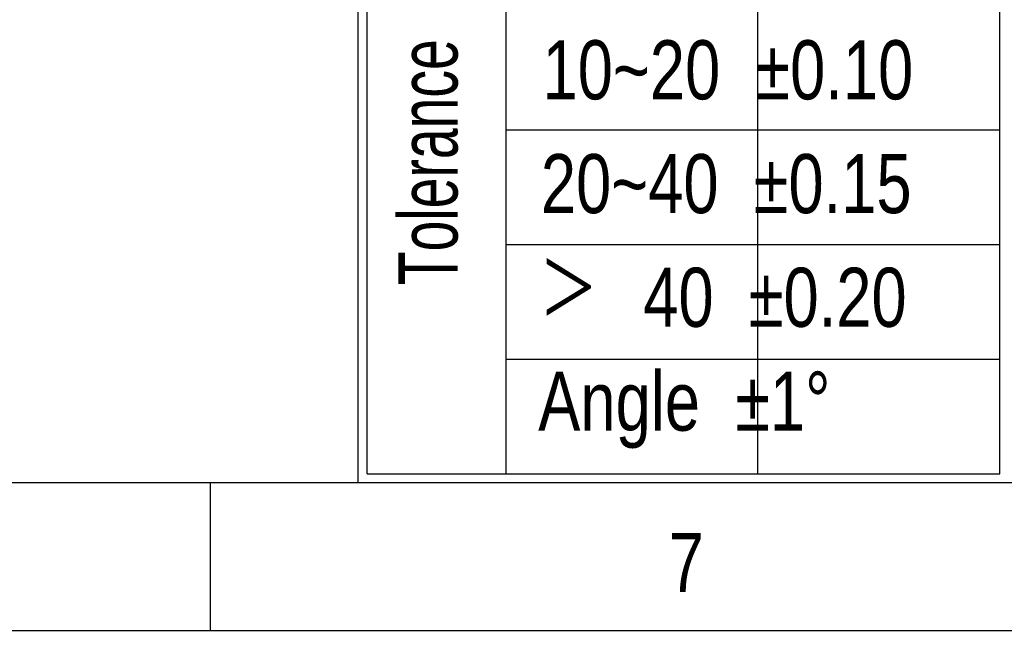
# Model space of a CAD drawing. Header units: millimetres. Extents: x 111 to 239, y 28 to 119.
# Tile 2 of 31: x 193 to 207, y 28 to 37. Entities that reach past the tile are written whole.
import ezdxf

# ---------------------------------------------------------------- set-up
doc = ezdxf.new("R2010")
doc.units = ezdxf.units.MM
doc.header["$LTSCALE"] = 16.335
doc.layers.add('04 文字', color=1, linetype='CONTINUOUS')
doc.layers.add('07 图框', color=15, linetype='CONTINUOUS')
doc.styles.add('ST1', font='txt', dxfattribs={"width": 0.8})

msp = doc.modelspace()

# ---------------------------------------------------------------- linework, layer by layer
at = {"layer": '07 图框'}
for p, q in [((197.915, 30.459), (197.915, 43.419)), ((198.045, 30.589), (198.045, 38.97)), ((200.075, 30.589), (200.075, 38.97)), ((203.748, 38.97), (203.748, 30.589)), ((207.289, 30.589), (207.289, 38.97)), ((200.075, 35.617), (207.289, 35.617)), ((200.075, 33.941), (207.289, 33.941)), ((200.075, 32.265), (207.289, 32.265)), ((198.045, 30.589), (207.289, 30.589)), ((112.811, 30.459), (236.795, 30.459)), ((195.755, 30.459), (195.755, 28.299)), ((110.651, 28.299), (238.955, 28.299))]:
    msp.add_line(p, q, dxfattribs=at)

# ---------------------------------------------------------------- texts
at = {"layer": '04 文字', "char_height": 0.864, "width": 6.8978, "attachment_point": 1, "style": 'ST1'}
for s, insert in [('10~20  %%P0.10', (200.608, 36.927)), ('20~40  %%P0.15', (200.584, 35.263)), ('{\\fCentury|b0|i0|c0|p18;\\H1.333x;> \\fMicrosoft YaHei UI|b0|i0|c134|p34;\\H0.5625x;  }40  %%P0.20', (200.596, 33.889)), ('Angle  %%P1%%D', (200.545, 32.082))]:
    msp.add_mtext(s, dxfattribs=dict(at, insert=insert))
at = {"layer": '07 图框', "insert": (198.503, 33.346), "char_height": 0.864, "width": 5.35291, "attachment_point": 1, "rotation": 90, "style": 'ST1'}
msp.add_mtext('{\\W0.7;Tolerance}', dxfattribs=at)
at = {"layer": '07 图框', "insert": (202.451, 29.723), "char_height": 0.864, "width": 1.78198, "attachment_point": 1, "style": 'ST1'}
msp.add_mtext('7', dxfattribs=at)

doc.saveas('drawing.dxf')
